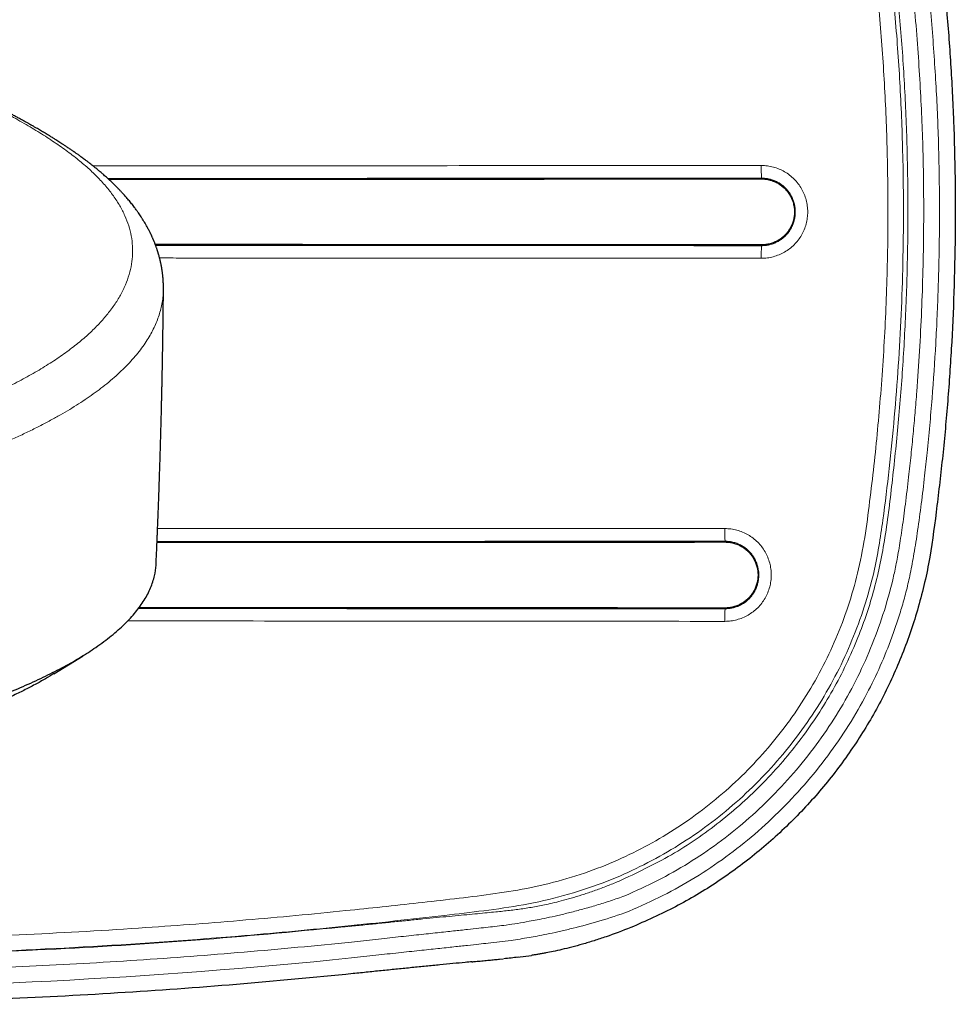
# Model space of a CAD drawing. Header units: millimetres. Extents: x 8 to 847, y 12 to 2109.
# Tile 99 of 256: x 520 to 579, y 881 to 943. Entities that reach past the tile are written whole.
import ezdxf

# ---------------------------------------------------------------- set-up
doc = ezdxf.new("R2010")
doc.units = ezdxf.units.MM

msp = doc.modelspace()

# ---------------------------------------------------------------- linework, layer by layer
at = {"color": 8, "linetype": 'Continuous', "lineweight": 0}
for p, q in [((566.596, 933.19), (566.596, 933.239)), ((566.596, 933.19), (566.596, 933.19)), ((566.596, 929.005), (566.596, 928.956)), ((566.596, 929.005), (566.596, 929.005)), ((564.286, 910.19), (564.286, 910.239)), ((564.286, 910.189), (564.286, 910.19)), ((564.286, 906.004), (564.286, 906.005)), ((564.286, 906.004), (564.286, 905.955))]:
    msp.add_line(p, q, dxfattribs=at)
at = {"color": 7, "linetype": 'Continuous', "lineweight": 30}
for p, q in [((528.694, 926.218), (528.693, 926.252)), ((521.759, 901.847), (523.604, 902.986)), ((549.991, 883.761), (550.235, 883.785)), ((551.124, 883.883), (552.019, 884.005))]:
    msp.add_line(p, q, dxfattribs=at)
at = {"color": 8, "linetype": 'Continuous', "lineweight": 0}
for centre, radius, start, end in [((579.425, 933.849), 12.844, 179.15832, 182.72486), ((580.106, 928.334), 13.525, 177.36479, 180.75108), ((577.826, 910.851), 13.555, 179.19654, 182.58999), ((579.809, 905.336), 15.535, 177.71749, 180.64585)]:
    msp.add_arc(centre, radius, start, end, dxfattribs=at)
msp.add_ellipse((517.8, 1256.888), major_axis=(-255.327, -283.868), ratio=0.959692, start_param=0.610066, end_param=0.81414, dxfattribs=at)
at = {"color": 7, "linetype": 'Continuous', "lineweight": 30}
for points, knots in [([(550.59, 978.456), (551.593, 978.297), (553.528, 977.99), (556.267, 977.22), (558.755, 976.286), (561.243, 975.097), (563.702, 973.65), (566.088, 971.923), (568.18, 970.083), (570.008, 968.159), (571.602, 966.175), (573.213, 963.829), (574.742, 961.063), (576.06, 957.831), (577.005, 954.497), (577.591, 951.065), (577.962, 947.57), (578.328, 944.034), (578.599, 940.459), (578.781, 936.855), (578.875, 933.236), (578.881, 929.616), (578.801, 926.013), (578.637, 922.441), (578.392, 918.921), (578.075, 915.471), (577.674, 912.109), (577.249, 908.829), (576.475, 905.696), (575.428, 902.723), (574.106, 899.919), (572.521, 897.281), (570.689, 894.815), (568.62, 892.538), (566.333, 890.468), (563.841, 888.631), (561.17, 887.021), (559.263, 886.183), (558.306, 885.763)], [0, 0, 0, 0, 0.026515, 0.051132, 0.074168, 0.095878, 0.123072, 0.148583, 0.172719, 0.195735, 0.217821, 0.23913, 0.27002, 0.300168, 0.330121, 0.36034, 0.390995, 0.421943, 0.453181, 0.484638, 0.516198, 0.54775, 0.579176, 0.610353, 0.641127, 0.671341, 0.700847, 0.729589, 0.757661, 0.784962, 0.811805, 0.838504, 0.865203, 0.891936, 0.918738, 0.945647, 0.972713, 1, 1, 1, 1]), ([(528.697, 926.218), (528.697, 926.251), (528.697, 926.311), (528.697, 926.396), (528.695, 926.468), (528.693, 926.528), (528.692, 926.575), (528.69, 926.61), (528.689, 926.636), (528.688, 926.66), (528.686, 926.685), (528.685, 926.718), (528.682, 926.758), (528.679, 926.806), (528.675, 926.855), (528.672, 926.902), (528.668, 926.944), (528.665, 926.981), (528.661, 927.017), (528.657, 927.061), (528.651, 927.117), (528.643, 927.184), (528.634, 927.251), (528.626, 927.315), (528.617, 927.374), (528.609, 927.429), (528.601, 927.477), (528.595, 927.519), (528.588, 927.555), (528.582, 927.59), (528.576, 927.626), (528.569, 927.666), (528.559, 927.715), (528.549, 927.768), (528.538, 927.823), (528.527, 927.874), (528.517, 927.919), (528.507, 927.961), (528.497, 928.008), (528.483, 928.066), (528.466, 928.137), (528.446, 928.213), (528.426, 928.286), (528.409, 928.347), (528.394, 928.4), (528.38, 928.448), (528.365, 928.499), (528.348, 928.554), (528.328, 928.616), (528.306, 928.684), (528.283, 928.756), (528.259, 928.825), (528.235, 928.892), (528.21, 928.961), (528.183, 929.031), (528.156, 929.103), (528.13, 929.169), (528.105, 929.229), (528.086, 929.276), (528.071, 929.312), (528.058, 929.343), (528.043, 929.377), (528.025, 929.419), (528.003, 929.468), (527.98, 929.521), (527.955, 929.575), (527.93, 929.629), (527.904, 929.683), (527.879, 929.735), (527.854, 929.787), (527.826, 929.842), (527.787, 929.919), (527.74, 930.01), (527.686, 930.111), (527.634, 930.205), (527.583, 930.294), (527.526, 930.392), (527.459, 930.505), (527.376, 930.639), (527.288, 930.776), (527.198, 930.913), (527.106, 931.047), (527.016, 931.173), (526.932, 931.288), (526.855, 931.391), (526.771, 931.5), (526.681, 931.615), (526.587, 931.731), (526.495, 931.843), (526.405, 931.949), (526.317, 932.05), (526.229, 932.15), (526.15, 932.237), (526.079, 932.314), (526.02, 932.378), (525.964, 932.437), (525.916, 932.487), (525.876, 932.529), (525.838, 932.569), (525.795, 932.613), (525.745, 932.663), (525.688, 932.72), (525.617, 932.791), (525.535, 932.871), (525.447, 932.956), (525.355, 933.043), (525.255, 933.136), (525.143, 933.239), (525.03, 933.341), (524.896, 933.459), (524.741, 933.593), (524.561, 933.745), (524.405, 933.873), (524.273, 933.979), (524.16, 934.069), (524.034, 934.168), (523.896, 934.274), (523.762, 934.376), (523.637, 934.468), (523.526, 934.55), (523.423, 934.625), (523.329, 934.693), (523.245, 934.753), (523.175, 934.802), (523.12, 934.841), (523.077, 934.871), (523.037, 934.899), (522.994, 934.929), (522.939, 934.967), (522.869, 935.015), (522.786, 935.072), (522.694, 935.134), (522.601, 935.197), (522.512, 935.256), (522.426, 935.313), (522.346, 935.366), (522.249, 935.429), (522.136, 935.502), (522.007, 935.584), (521.864, 935.675), (521.702, 935.777), (521.516, 935.892), (521.317, 936.013), (521.094, 936.147), (520.845, 936.294), (520.639, 936.414), (520.494, 936.497), (520.423, 936.538), (520.364, 936.571), (520.319, 936.597), (520.279, 936.62), (520.235, 936.644), (520.18, 936.676), (520.11, 936.715), (520.027, 936.761), (519.93, 936.816), (519.796, 936.889), (519.627, 936.982), (519.421, 937.094), (519.199, 937.213), (518.963, 937.338), (518.767, 937.441), (518.619, 937.518), (518.526, 937.566), (518.441, 937.61), (518.367, 937.648), (518.303, 937.68), (518.252, 937.706), (518.213, 937.726), (518.181, 937.742), (518.152, 937.757), (518.118, 937.774), (518.069, 937.799), (518.001, 937.834), (517.91, 937.879), (517.804, 937.932), (517.688, 937.99), (517.566, 938.05), (517.442, 938.111), (517.129, 938.265), (516.734, 938.455), (516.253, 938.682), (515.891, 938.85), (515.535, 939.014), (515.253, 939.141), (515.049, 939.233), (514.927, 939.287), (514.823, 939.333), (514.736, 939.372), (514.652, 939.409), (514.554, 939.452), (514.432, 939.506), (514.275, 939.574), (514.09, 939.654), (513.884, 939.743), (513.677, 939.831), (513.475, 939.917), (513.276, 940.001), (513.082, 940.082), (512.892, 940.161), (512.643, 940.264), (512.339, 940.389), (511.985, 940.532), (511.655, 940.664), (511.348, 940.785), (511.066, 940.896), (510.803, 940.998), (510.561, 941.091), (510.34, 941.175), (510.141, 941.251), (509.996, 941.306), (509.9, 941.342), (509.846, 941.362), (509.791, 941.383), (509.727, 941.407), (509.647, 941.437), (509.548, 941.473), (509.432, 941.516), (509.297, 941.566), (509.132, 941.627), (508.933, 941.7), (508.697, 941.785), (508.434, 941.88), (508.143, 941.984), (507.823, 942.097), (507.599, 942.175), (507.482, 942.216)], [0, 0, 0, 0, 0.004602, 0.008609, 0.01202, 0.014835, 0.017055, 0.01862, 0.019661, 0.020668, 0.021845, 0.023194, 0.02522, 0.02754, 0.029925, 0.032206, 0.034201, 0.035909, 0.037446, 0.039282, 0.042133, 0.045473, 0.048715, 0.05174, 0.054549, 0.057142, 0.059506, 0.061379, 0.063071, 0.06458, 0.066092, 0.068006, 0.070338, 0.073086, 0.075889, 0.078446, 0.080613, 0.08243, 0.084606, 0.0874, 0.090788, 0.094944, 0.098498, 0.101451, 0.103858, 0.106187, 0.108541, 0.111349, 0.114331, 0.117711, 0.121407, 0.124883, 0.128045, 0.131362, 0.135202, 0.138586, 0.142153, 0.145223, 0.147703, 0.149281, 0.150671, 0.152415, 0.154545, 0.157062, 0.15994, 0.162761, 0.165369, 0.168347, 0.17099, 0.173523, 0.176386, 0.179588, 0.18548, 0.190753, 0.195541, 0.200323, 0.205076, 0.2113, 0.218513, 0.226915, 0.233706, 0.241022, 0.249221, 0.254849, 0.260445, 0.266815, 0.273507, 0.280284, 0.286918, 0.293034, 0.298963, 0.304732, 0.310811, 0.314641, 0.318631, 0.32229, 0.325418, 0.327656, 0.329934, 0.33263, 0.335742, 0.339272, 0.343136, 0.348903, 0.354155, 0.358894, 0.365016, 0.371566, 0.378239, 0.384374, 0.39413, 0.403845, 0.413762, 0.418898, 0.424736, 0.431275, 0.438449, 0.445615, 0.451457, 0.456957, 0.461974, 0.466509, 0.470558, 0.474068, 0.476436, 0.47846, 0.480142, 0.482042, 0.484629, 0.487905, 0.491823, 0.496251, 0.500531, 0.504596, 0.508446, 0.51208, 0.515499, 0.521385, 0.527051, 0.532552, 0.540115, 0.548025, 0.556411, 0.565286, 0.575838, 0.587042, 0.590393, 0.593228, 0.595545, 0.597346, 0.59863, 0.60029, 0.602481, 0.605206, 0.608467, 0.612263, 0.616593, 0.623952, 0.631798, 0.640122, 0.648925, 0.658206, 0.661729, 0.665206, 0.668296, 0.670975, 0.673241, 0.675097, 0.676469, 0.67748, 0.678474, 0.679668, 0.681061, 0.683749, 0.686962, 0.690702, 0.694918, 0.699221, 0.70353, 0.707843, 0.731654, 0.743937, 0.755888, 0.767448, 0.778612, 0.783076, 0.78694, 0.790204, 0.792868, 0.795142, 0.798195, 0.802025, 0.806633, 0.812807, 0.819284, 0.825599, 0.831755, 0.837749, 0.843583, 0.849257, 0.85477, 0.865801, 0.876126, 0.885747, 0.894441, 0.902494, 0.909922, 0.916725, 0.922901, 0.928452, 0.933376, 0.934929, 0.936407, 0.937816, 0.939514, 0.941733, 0.944417, 0.947603, 0.951291, 0.955479, 0.96112, 0.967471, 0.974534, 0.982309, 0.990797, 1, 1, 1, 1]), ([(525.222, 933.166), (525.406, 933.166), (528.312, 933.167), (533.939, 933.17), (542.104, 933.175), (550.268, 933.18), (558.432, 933.185), (563.875, 933.188), (566.596, 933.19)], [0, 0, 0, 0, 0.013348, 0.210681, 0.408013, 0.605346, 0.80268, 1, 1, 1, 1]), ([(566.596, 933.19), (566.688, 933.186), (566.87, 933.179), (567.139, 933.122), (567.399, 933.034), (567.646, 932.913), (567.874, 932.762), (568.081, 932.582), (568.261, 932.375), (568.412, 932.147), (568.533, 931.9), (568.622, 931.641), (568.677, 931.372), (568.696, 931.099), (568.678, 930.826), (568.624, 930.558), (568.536, 930.298), (568.415, 930.052), (568.263, 929.822), (568.082, 929.614), (567.875, 929.433), (567.647, 929.281), (567.401, 929.16), (567.142, 929.072), (566.872, 929.016), (566.688, 929.009), (566.596, 929.005)], [0, 0, 0, 0, 0.0416766, 0.0833718, 0.1250862, 0.16678, 0.2084113, 0.2499732, 0.2915354, 0.3331646, 0.374846, 0.4165254, 0.4581486, 0.4997, 0.5412141, 0.5827488, 0.6243419, 0.6660072, 0.7077666, 0.7496829, 0.7915423, 0.8331661, 0.8746967, 0.9162571, 0.9579739, 1, 1, 1, 1]), ([(566.596, 929.005), (563.875, 929.007), (558.433, 929.01), (550.269, 929.015), (542.104, 929.02), (534.743, 929.024), (530.103, 929.027), (528.185, 929.027)], [0, 0, 0, 0, 0.212527, 0.42508, 0.637631, 0.850181, 1, 1, 1, 1]), ([(528.23, 908.764), (528.235, 908.887), (528.246, 909.122), (528.261, 909.457), (528.274, 909.756), (528.285, 910.018), (528.294, 910.234), (528.301, 910.408), (528.307, 910.544), (528.311, 910.648), (528.314, 910.724), (528.317, 910.781), (528.319, 910.827), (528.32, 910.868), (528.322, 910.905), (528.324, 910.951), (528.326, 911.004), (528.328, 911.065), (528.332, 911.156), (528.337, 911.286), (528.344, 911.458), (528.352, 911.662), (528.361, 911.9), (528.372, 912.172), (528.383, 912.474), (528.395, 912.793), (528.41, 913.198), (528.427, 913.671), (528.445, 914.203), (528.462, 914.707), (528.477, 915.183), (528.49, 915.607), (528.502, 915.984), (528.511, 916.317), (528.521, 916.642), (528.53, 916.97), (528.539, 917.309), (528.55, 917.7), (528.562, 918.145), (528.571, 918.54), (528.578, 918.834), (528.583, 919.013), (528.586, 919.169), (528.589, 919.304), (528.592, 919.416), (528.594, 919.505), (528.596, 919.579), (528.597, 919.653), (528.599, 919.744), (528.602, 919.858), (528.605, 919.996), (528.608, 920.158), (528.612, 920.345), (528.616, 920.558), (528.621, 920.794), (528.626, 921.04), (528.631, 921.287), (528.635, 921.526), (528.639, 921.756), (528.644, 922.052), (528.65, 922.404), (528.657, 922.803), (528.662, 923.167), (528.667, 923.513), (528.672, 923.861), (528.677, 924.258), (528.682, 924.711), (528.688, 925.224), (528.693, 925.73), (528.696, 926.066), (528.697, 926.218)], [0, 0, 0, 0, 0.021261, 0.040445, 0.057553, 0.072585, 0.085539, 0.094749, 0.102516, 0.108841, 0.112638, 0.115625, 0.118718, 0.120481, 0.122626, 0.125218, 0.128259, 0.131747, 0.135683, 0.144063, 0.153947, 0.165337, 0.179211, 0.194813, 0.212143, 0.230992, 0.249692, 0.281817, 0.312314, 0.341184, 0.368428, 0.394044, 0.414148, 0.433122, 0.451312, 0.470055, 0.489486, 0.509605, 0.537216, 0.566025, 0.577464, 0.587752, 0.596718, 0.604361, 0.610891, 0.615999, 0.619688, 0.623523, 0.628774, 0.635307, 0.643206, 0.65247, 0.663098, 0.675351, 0.689024, 0.703596, 0.717751, 0.731426, 0.744619, 0.757332, 0.782274, 0.805129, 0.825898, 0.844831, 0.864531, 0.885688, 0.913, 0.942411, 0.973815, 1, 1, 1, 1]), ([(528.291, 910.172), (529.917, 910.173), (534.137, 910.174), (540.949, 910.177), (548.728, 910.181), (556.507, 910.185), (561.693, 910.188), (564.286, 910.189)], [0, 0, 0, 0, 0.135509, 0.35164, 0.567762, 0.783887, 1, 1, 1, 1]), ([(564.286, 910.189), (564.377, 910.186), (564.56, 910.178), (564.829, 910.122), (565.089, 910.033), (565.335, 909.912), (565.564, 909.761), (565.77, 909.581), (565.95, 909.375), (566.102, 909.146), (566.223, 908.9), (566.312, 908.64), (566.366, 908.372), (566.385, 908.099), (566.367, 907.825), (566.313, 907.557), (566.225, 907.298), (566.105, 907.051), (565.953, 906.822), (565.772, 906.614), (565.564, 906.432), (565.336, 906.28), (565.09, 906.159), (564.831, 906.071), (564.561, 906.015), (564.378, 906.008), (564.286, 906.005)], [0, 0, 0, 0, 0.041676, 0.083371, 0.125085, 0.166779, 0.208411, 0.249973, 0.291537, 0.333167, 0.37485, 0.416531, 0.458155, 0.499708, 0.541223, 0.582758, 0.624352, 0.666017, 0.707776, 0.749691, 0.791549, 0.833172, 0.874701, 0.91626, 0.957976, 1, 1, 1, 1]), ([(468.71, 893.537), (469.568, 893.54), (471.283, 893.545), (473.852, 893.59), (476.41, 893.662), (478.954, 893.763), (481.479, 893.892), (483.98, 894.048), (486.59, 894.243), (489.298, 894.481), (492.089, 894.768), (494.82, 895.091), (497.484, 895.45), (500.075, 895.843), (502.467, 896.248), (504.668, 896.661), (506.685, 897.074), (508.632, 897.51), (510.505, 897.967), (512.298, 898.444), (514.009, 898.942), (515.636, 899.458), (517.175, 899.992), (518.624, 900.542), (519.98, 901.108), (521.242, 901.689), (522.405, 902.283), (523.467, 902.89), (524.48, 903.542), (525.419, 904.242), (526.261, 904.988), (526.958, 905.744), (527.507, 906.508), (527.911, 907.278), (528.138, 908.015), (528.234, 908.511), (528.226, 908.749), (528.226, 908.764)], [0, 0, 0, 0, 0.027728, 0.055454, 0.083178, 0.110902, 0.138625, 0.166349, 0.194072, 0.226416, 0.258764, 0.29111, 0.323455, 0.3558, 0.388145, 0.415869, 0.443594, 0.471319, 0.499045, 0.526771, 0.554496, 0.58222, 0.609945, 0.637669, 0.665393, 0.693118, 0.720842, 0.748568, 0.776295, 0.80864, 0.840985, 0.87333, 0.905675, 0.938019, 0.970363, 0.998087, 1, 1, 1, 1]), ([(564.286, 905.955), (563.753, 905.955), (562.697, 905.956), (561.127, 905.957), (559.587, 905.957), (558.075, 905.958), (556.592, 905.959), (555.055, 905.96), (553.466, 905.96), (551.829, 905.961), (550.233, 905.962), (548.677, 905.962), (547.161, 905.963), (545.685, 905.964), (544.249, 905.964), (543.204, 905.964), (542.539, 905.965), (542.239, 905.965), (541.941, 905.965), (541.645, 905.965), (541.351, 905.965), (541.04, 905.965), (540.698, 905.965), (539.657, 905.966), (537.921, 905.966), (535.515, 905.967), (533.123, 905.968), (530.769, 905.968), (528.764, 905.969), (527.544, 905.969), (527.095, 905.969)], [0, 0, 0, 0, 0.042978, 0.085179, 0.126603, 0.167252, 0.207123, 0.246218, 0.291297, 0.335298, 0.37822, 0.420064, 0.460829, 0.500515, 0.539122, 0.576651, 0.584763, 0.592823, 0.60083, 0.608785, 0.616688, 0.624538, 0.633921, 0.644243, 0.708549, 0.773941, 0.838277, 0.901556, 0.963779, 1, 1, 1, 1]), ([(564.286, 906.005), (561.693, 906.006), (556.507, 906.008), (548.728, 906.012), (540.949, 906.016), (533.75, 906.018), (529.143, 906.019), (527.13, 906.019)], [0, 0, 0, 0, 0.209356, 0.418731, 0.6281, 0.837472, 1, 1, 1, 1]), ([(521.759, 901.849), (521.582, 901.741), (521.2, 901.508), (520.564, 901.156), (519.861, 900.789), (519.116, 900.428), (518.332, 900.071), (517.508, 899.719), (516.647, 899.373), (515.737, 899.028), (514.781, 898.687), (513.774, 898.349), (512.732, 898.018), (511.653, 897.696), (510.538, 897.381), (509.405, 897.079), (508.257, 896.79), (507.096, 896.514), (505.904, 896.245), (504.682, 895.984), (503.428, 895.732), (502.144, 895.487), (500.834, 895.252), (499.484, 895.024), (498.094, 894.803), (496.663, 894.59), (495.209, 894.388), (493.734, 894.197), (492.237, 894.017), (490.744, 893.85), (489.256, 893.697), (487.777, 893.556), (486.282, 893.426), (484.77, 893.307), (483.242, 893.198), (481.698, 893.099), (480.142, 893.012), (478.556, 892.934), (476.941, 892.868), (475.3, 892.813), (473.656, 892.77), (472.01, 892.739), (470.361, 892.72), (469.26, 892.718), (468.71, 892.717)], [0, 0, 0, 0, 0.020062, 0.043421, 0.066798, 0.090212, 0.113681, 0.137224, 0.160859, 0.184334, 0.208828, 0.233275, 0.257694, 0.282105, 0.306529, 0.330985, 0.354323, 0.377678, 0.401068, 0.424509, 0.448019, 0.471613, 0.49531, 0.518795, 0.543297, 0.567757, 0.592195, 0.616629, 0.641078, 0.665562, 0.688876, 0.712202, 0.735556, 0.758955, 0.782416, 0.805955, 0.829589, 0.853133, 0.877701, 0.902207, 0.926671, 0.951112, 0.975549, 1, 1, 1, 1]), ([(558.306, 885.763), (557.782, 885.561), (556.998, 885.258), (555.98, 884.927), (555.249, 884.708), (554.565, 884.523), (553.942, 884.371), (553.384, 884.247), (553.086, 884.189), (552.937, 884.16)], [0, 0, 0, 0, 0.252394, 0.378274, 0.503401, 0.628082, 0.752542, 0.876557, 1, 1, 1, 1]), ([(551.166, 883.889), (551.018, 883.871), (550.719, 883.835), (550.421, 883.805), (550.271, 883.79)], [0, 0, 0, 0, 0.494504, 1, 1, 1, 1]), ([(552.937, 884.16), (552.857, 884.145), (552.699, 884.116), (552.465, 884.076), (552.239, 884.039), (552.09, 884.016), (552.017, 884.005)], [0, 0, 0, 0, 0.2614949, 0.5153307, 0.7615012, 1, 1, 1, 1]), ([(548.264, 883.599), (548.115, 883.585), (547.731, 883.549), (547.043, 883.482), (546.216, 883.401), (545.348, 883.316), (544.456, 883.227), (543.545, 883.135), (542.617, 883.041), (541.67, 882.945), (541.033, 882.879), (540.712, 882.846)], [0, 0, 0, 0, 0.072973, 0.189028, 0.307524, 0.425685, 0.541573, 0.65605, 0.770011, 0.884363, 1, 1, 1, 1]), ([(548.247, 883.596), (548.323, 883.603), (548.54, 883.624), (548.875, 883.655), (549.253, 883.691), (549.604, 883.724), (549.85, 883.748), (549.971, 883.759), (549.991, 883.761)], [0, 0, 0, 0, 0.114454, 0.325353, 0.536328, 0.747318, 0.958277, 1, 1, 1, 1]), ([(540.712, 882.846), (538.254, 882.609), (533.293, 882.13), (525.778, 881.595), (518.149, 881.199), (510.438, 880.961), (502.676, 880.878), (494.895, 880.956), (487.135, 881.196), (479.453, 881.596), (471.914, 882.128), (466.953, 882.61), (464.507, 882.847)], [0, 0, 0, 0, 0.097033, 0.19587, 0.29607, 0.397245, 0.499039, 0.6011, 0.703039, 0.804123, 0.903421, 1, 1, 1, 1])]:
    msp.add_open_spline(points, degree=3, knots=knots, dxfattribs=at)
at = {"color": 8, "linetype": 'Continuous', "lineweight": 0}
for points, knots in [([(557.931, 886.69), (558.656, 887.002), (560.1, 887.624), (562.159, 888.761), (564.116, 890.041), (565.966, 891.477), (567.709, 893.066), (569.33, 894.791), (570.814, 896.627), (572.139, 898.555), (573.24, 900.464), (574.145, 902.336), (574.698, 903.706), (575.034, 904.646), (575.2, 905.137), (575.359, 905.632), (575.509, 906.131), (575.651, 906.634), (575.834, 907.317), (576.045, 908.252), (576.277, 909.512), (576.508, 910.985), (576.731, 912.634), (576.926, 914.275), (577.167, 916.503), (577.419, 919.292), (577.614, 922.188), (577.731, 924.519), (577.799, 926.28), (577.845, 928.04), (577.872, 929.799), (577.877, 931.557), (577.862, 933.315), (577.827, 935.094), (577.766, 936.914), (577.675, 938.795), (577.556, 940.734), (577.409, 942.731), (577.233, 944.787), (577.027, 946.902), (576.829, 948.776), (576.638, 950.366), (576.456, 951.627), (576.258, 952.813), (576.04, 953.923), (575.806, 954.959), (575.429, 956.379), (574.837, 958.179), (573.936, 960.34), (572.86, 962.424), (571.627, 964.421), (570.25, 966.316), (568.743, 968.082), (567.105, 969.719), (565.336, 971.226), (563.445, 972.599), (561.454, 973.829), (559.383, 974.899), (557.247, 975.802), (555.045, 976.533), (552.78, 977.107), (551.235, 977.345), (550.458, 977.465)], [0, 0, 0, 0, 0.021116, 0.041995, 0.062768, 0.083566, 0.104519, 0.125756, 0.146773, 0.167557, 0.188234, 0.205615, 0.223088, 0.227689, 0.232303, 0.236932, 0.241576, 0.246236, 0.250915, 0.260455, 0.27186, 0.285142, 0.300311, 0.316324, 0.329329, 0.360202, 0.391177, 0.406891, 0.42259, 0.438276, 0.45395, 0.469616, 0.485276, 0.500931, 0.517174, 0.533949, 0.551257, 0.569101, 0.587485, 0.60641, 0.62588, 0.63787, 0.649216, 0.659923, 0.67, 0.679453, 0.688293, 0.70927, 0.730058, 0.750789, 0.771906, 0.792715, 0.81334, 0.833908, 0.854547, 0.875385, 0.896328, 0.917037, 0.937635, 0.958246, 0.978994, 1, 1, 1, 1]), ([(550.332, 976.473), (551.091, 976.356), (552.599, 976.123), (554.81, 975.559), (556.958, 974.842), (559.041, 973.954), (561.06, 972.902), (562.999, 971.693), (564.839, 970.344), (566.556, 968.864), (568.143, 967.257), (569.602, 965.524), (570.93, 963.664), (571.987, 961.918), (572.812, 960.334), (573.441, 958.943), (573.998, 957.514), (574.463, 956.1), (574.815, 954.819), (575.076, 953.653), (575.292, 952.531), (575.491, 951.315), (575.675, 950.003), (575.878, 948.273), (576.095, 946.182), (576.317, 943.79), (576.502, 941.478), (576.649, 939.246), (576.758, 937.096), (576.864, 933.997), (576.898, 929.917), (576.769, 924.824), (576.54, 920.978), (576.33, 918.382), (576.209, 917.041), (576.073, 915.682), (575.911, 914.198), (575.756, 912.903), (575.616, 911.835), (575.516, 911.115), (575.416, 910.444), (575.317, 909.821), (575.218, 909.246), (575.119, 908.721), (575.021, 908.244), (574.78, 907.195), (574.323, 905.587), (573.541, 903.448), (572.599, 901.394), (571.499, 899.425), (570.241, 897.539), (568.83, 895.744), (567.286, 894.057), (565.624, 892.5), (563.857, 891.09), (561.985, 889.828), (560.013, 888.703), (558.627, 888.083), (557.931, 887.772)], [0, 0, 0, 0, 0.021082, 0.041902, 0.062583, 0.083254, 0.10404, 0.125067, 0.145961, 0.166653, 0.187274, 0.207954, 0.228823, 0.250008, 0.263935, 0.27789, 0.291913, 0.306046, 0.318763, 0.3284, 0.338858, 0.350146, 0.36227, 0.375237, 0.398009, 0.420011, 0.441247, 0.461722, 0.481438, 0.500401, 0.546902, 0.5935, 0.640339, 0.652717, 0.665046, 0.677329, 0.69024, 0.706064, 0.713164, 0.719821, 0.726038, 0.731813, 0.737149, 0.742045, 0.746504, 0.750527, 0.771601, 0.79239, 0.813018, 0.833613, 0.854305, 0.87522, 0.896289, 0.917078, 0.937715, 0.958327, 0.979047, 1, 1, 1, 1]), ([(557.542, 888.693), (558.675, 889.223), (560.93, 890.278), (563.996, 892.409), (566.759, 894.877), (569.164, 897.682), (571.187, 900.772), (572.716, 903.971), (573.81, 907.226), (574.486, 910.595), (574.908, 914.196), (575.31, 917.994), (575.601, 921.898), (575.797, 925.872), (575.887, 929.89), (575.867, 933.923), (575.734, 937.95), (575.493, 941.957), (575.126, 945.927), (574.73, 949.786), (574.17, 953.479), (573.24, 956.811), (571.989, 959.85), (570.42, 962.662), (568.461, 965.394), (566.346, 967.705), (564.169, 969.611), (562.017, 971.164), (559.797, 972.462), (557.558, 973.532), (555.321, 974.371), (552.854, 975.062), (551.109, 975.338), (550.201, 975.482)], [0, 0, 0, 0, 0.035148, 0.069989, 0.104645, 0.1392, 0.173697, 0.208324, 0.238744, 0.270114, 0.304856, 0.340811, 0.37762, 0.415037, 0.452824, 0.490733, 0.528573, 0.566247, 0.603712, 0.640786, 0.675476, 0.708734, 0.737892, 0.767797, 0.799173, 0.832349, 0.855733, 0.880513, 0.906959, 0.928018, 0.950292, 0.974143, 1, 1, 1, 1]), ([(453.442, 887.261), (454.827, 887.051), (457.572, 886.635), (461.705, 886.209), (465.811, 885.758), (469.923, 885.374), (474.036, 885.033), (478.151, 884.74), (483.41, 884.424), (489.818, 884.139), (497.376, 883.955), (505.629, 883.924), (514.579, 884.095), (524.219, 884.529), (532.757, 885.137), (540.187, 885.833), (545.236, 886.383), (549.014, 886.826), (551.544, 887.179), (554.078, 887.754), (556.461, 888.527), (558.653, 889.471), (560.65, 890.531), (562.553, 891.751), (564.355, 893.123), (566.041, 894.637), (567.599, 896.28), (569.018, 898.045), (570.291, 899.921), (571.409, 901.894), (572.356, 903.948), (573.132, 906.069), (573.84, 908.605), (574.307, 911.547), (574.697, 914.833), (575.023, 918.091), (575.275, 921.349), (575.457, 924.607), (575.566, 927.867), (575.603, 931.128), (575.563, 934.753), (575.416, 938.744), (575.12, 943.095), (574.736, 946.863), (574.386, 950.066), (573.991, 952.699), (573.389, 955.318), (572.518, 957.876), (571.467, 960.207), (570.278, 962.292), (569.017, 964.148), (567.608, 965.902), (566.065, 967.544), (564.392, 969.049), (562.606, 970.407), (560.715, 971.616), (558.733, 972.678), (556.673, 973.58), (554.549, 974.302), (552.377, 974.857), (550.902, 975.083), (550.163, 975.196)], [0, 0, 0, 0, 0.019959, 0.039593, 0.05923, 0.078861, 0.098478, 0.118084, 0.137685, 0.17361, 0.209537, 0.245481, 0.291291, 0.337166, 0.383061, 0.413336, 0.44357, 0.455479, 0.46759, 0.47997, 0.492487, 0.503254, 0.513963, 0.524682, 0.535453, 0.546224, 0.556968, 0.567697, 0.578486, 0.58927, 0.599992, 0.610693, 0.621454, 0.637486, 0.653093, 0.668646, 0.684172, 0.699681, 0.71518, 0.730677, 0.74618, 0.766872, 0.78761, 0.808361, 0.820875, 0.833557, 0.846302, 0.859143, 0.872026, 0.882701, 0.893328, 0.903991, 0.914742, 0.925422, 0.936052, 0.946696, 0.957393, 0.968088, 0.978724, 0.989349, 1, 1, 1, 1]), ([(550.035, 974.228), (550.75, 974.119), (552.176, 973.901), (554.273, 973.363), (556.32, 972.666), (558.307, 971.795), (560.221, 970.769), (562.044, 969.6), (563.766, 968.291), (565.379, 966.84), (566.867, 965.256), (568.226, 963.562), (569.443, 961.77), (570.517, 959.886), (571.429, 957.912), (572.177, 955.871), (572.754, 953.778), (573.163, 951.647), (573.46, 949.495), (573.773, 946.614), (574.141, 943.015), (574.435, 938.69), (574.602, 934.195), (574.627, 929.528), (574.492, 924.691), (574.25, 920.71), (573.984, 917.582), (573.757, 915.305), (573.489, 913.029), (573.2, 910.746), (572.792, 908.517), (572.196, 906.372), (571.447, 904.325), (570.532, 902.343), (569.455, 900.44), (568.227, 898.629), (566.858, 896.926), (565.355, 895.342), (563.728, 893.88), (561.99, 892.556), (560.154, 891.378), (558.229, 890.356), (556.175, 889.469), (553.999, 888.754), (551.728, 888.213), (549.434, 887.867), (547.141, 887.583), (544.845, 887.332), (542.549, 887.075), (538.911, 886.694), (533.928, 886.226), (527.189, 885.712), (520.039, 885.303), (512.483, 885.025), (504.248, 884.889), (495.332, 884.948), (485.74, 885.261), (478.278, 885.696), (472.94, 886.1), (469.716, 886.374), (466.494, 886.676), (463.274, 887.007), (460.056, 887.381), (456.827, 887.714), (454.688, 888.053), (453.617, 888.224)], [0, 0, 0, 0, 0.010475, 0.02087, 0.031275, 0.041753, 0.052239, 0.062666, 0.07307, 0.083516, 0.094039, 0.104494, 0.114914, 0.125361, 0.135855, 0.146348, 0.156791, 0.167243, 0.177729, 0.188228, 0.20919, 0.230094, 0.250956, 0.274293, 0.297627, 0.320989, 0.332015, 0.343059, 0.354113, 0.365192, 0.376353, 0.386887, 0.397377, 0.407875, 0.418434, 0.429, 0.439507, 0.450028, 0.460577, 0.471126, 0.481624, 0.492111, 0.502646, 0.513968, 0.525227, 0.53639, 0.547526, 0.558668, 0.56982, 0.580969, 0.611615, 0.64227, 0.678784, 0.715276, 0.751697, 0.798003, 0.844309, 0.890592, 0.906188, 0.921796, 0.937418, 0.953034, 0.968654, 0.984309, 1, 1, 1, 1]), ([(430.229, 942.267), (429.686, 942.076), (428.602, 941.695), (427.047, 941.109), (425.549, 940.518), (424.115, 939.922), (422.745, 939.324), (421.44, 938.724), (420.203, 938.123), (419.035, 937.525), (417.938, 936.928), (416.914, 936.332), (415.963, 935.736), (415.089, 935.141), (414.291, 934.545), (413.571, 933.945), (412.929, 933.34), (412.366, 932.729), (411.882, 932.112), (411.477, 931.487), (411.153, 930.856), (410.91, 930.218), (410.749, 929.574), (410.67, 928.925), (410.674, 928.271), (410.762, 927.618), (410.934, 926.966), (411.188, 926.317), (411.524, 925.671), (411.942, 925.032), (412.44, 924.398), (413.019, 923.772), (413.677, 923.155), (414.413, 922.548), (415.228, 921.952), (416.121, 921.368), (417.089, 920.794), (418.13, 920.232), (419.244, 919.681), (420.427, 919.142), (421.678, 918.615), (422.996, 918.101), (424.379, 917.601), (425.824, 917.114), (427.331, 916.642), (428.898, 916.186), (430.521, 915.745), (432.2, 915.32), (433.93, 914.914), (435.71, 914.525), (437.536, 914.155), (439.407, 913.805), (441.32, 913.476), (443.272, 913.167), (445.261, 912.88), (447.284, 912.616), (449.338, 912.376), (451.419, 912.16), (453.526, 911.968), (455.654, 911.8), (457.801, 911.658), (459.964, 911.541), (462.139, 911.449), (464.324, 911.384), (466.515, 911.344), (468.71, 911.331), (470.904, 911.344), (473.096, 911.384), (475.281, 911.45), (477.456, 911.542), (479.619, 911.659), (481.766, 911.801), (483.894, 911.969), (486.001, 912.16), (488.083, 912.377), (490.136, 912.617), (492.159, 912.881), (494.148, 913.167), (496.1, 913.476), (498.013, 913.806), (499.884, 914.156), (501.71, 914.525), (503.49, 914.914), (505.22, 915.321), (506.899, 915.745), (508.522, 916.186), (510.089, 916.643), (511.596, 917.115), (513.041, 917.601), (514.424, 918.102), (515.742, 918.616), (516.993, 919.143), (518.176, 919.682), (519.29, 920.233), (520.331, 920.795), (521.299, 921.369), (522.191, 921.955), (523.006, 922.551), (523.743, 923.158), (524.401, 923.774), (524.98, 924.399), (525.479, 925.032), (525.896, 925.672), (526.232, 926.318), (526.486, 926.967), (526.658, 927.62), (526.746, 928.273), (526.751, 928.926), (526.672, 929.575), (526.51, 930.219), (526.267, 930.857), (525.943, 931.488), (525.539, 932.113), (525.054, 932.73), (524.491, 933.34), (523.849, 933.946), (523.129, 934.546), (522.332, 935.142), (521.457, 935.737), (520.506, 936.333), (519.482, 936.929), (518.385, 937.526), (517.217, 938.124), (515.98, 938.725), (514.675, 939.325), (513.305, 939.923), (511.871, 940.519), (510.373, 941.11), (508.818, 941.696), (507.734, 942.077), (507.191, 942.268)], [0, 0, 0, 0, 0.007801, 0.015596, 0.023386, 0.031171, 0.038953, 0.046732, 0.05451, 0.062288, 0.070068, 0.077851, 0.085639, 0.093433, 0.101237, 0.109051, 0.116871, 0.124696, 0.132525, 0.140359, 0.148195, 0.156032, 0.163869, 0.171705, 0.179538, 0.187365, 0.195188, 0.203007, 0.210823, 0.218636, 0.226448, 0.234258, 0.242068, 0.249878, 0.257689, 0.2655, 0.273313, 0.281126, 0.28894, 0.296756, 0.304573, 0.312391, 0.32021, 0.328029, 0.335849, 0.343669, 0.351489, 0.359308, 0.367128, 0.374947, 0.382766, 0.390584, 0.398402, 0.406219, 0.414036, 0.421852, 0.429668, 0.437484, 0.445299, 0.453114, 0.460928, 0.468742, 0.476556, 0.484371, 0.492185, 0.5, 0.507814, 0.515629, 0.523443, 0.531257, 0.539072, 0.546886, 0.554701, 0.562516, 0.570332, 0.578148, 0.585965, 0.593782, 0.601599, 0.609416, 0.617234, 0.625053, 0.632872, 0.640692, 0.648511, 0.656331, 0.664151, 0.671971, 0.67979, 0.687609, 0.695427, 0.703244, 0.71106, 0.718874, 0.726687, 0.734499, 0.742311, 0.750122, 0.757932, 0.765742, 0.773552, 0.781363, 0.789177, 0.796993, 0.804811, 0.812634, 0.820461, 0.828293, 0.83613, 0.843969, 0.851806, 0.859641, 0.867474, 0.875304, 0.88313, 0.890949, 0.898762, 0.906565, 0.914361, 0.922149, 0.929932, 0.937712, 0.94549, 0.953268, 0.961047, 0.968829, 0.976614, 0.984404, 0.992199, 1, 1, 1, 1]), ([(566.583, 934.038), (562.501, 934.036), (554.336, 934.031), (542.091, 934.023), (532.055, 934.018), (526.101, 934.015), (524.229, 934.014)], [0, 0, 0, 0, 0.289161, 0.57829, 0.867378, 1, 1, 1, 1]), ([(566.583, 928.157), (566.711, 928.162), (566.968, 928.172), (567.346, 928.252), (567.712, 928.376), (568.058, 928.546), (568.38, 928.758), (568.67, 929.011), (568.923, 929.302), (569.136, 929.623), (569.306, 929.969), (569.431, 930.334), (569.508, 930.711), (569.535, 931.095), (569.509, 931.479), (569.433, 931.856), (569.309, 932.221), (569.14, 932.567), (568.926, 932.89), (568.672, 933.182), (568.38, 933.437), (568.059, 933.651), (567.714, 933.821), (567.349, 933.945), (566.97, 934.023), (566.712, 934.033), (566.583, 934.038)], [0, 0, 0, 0, 0.041677, 0.083374, 0.125091, 0.166789, 0.208424, 0.24999, 0.291553, 0.33318, 0.374855, 0.416525, 0.458139, 0.499681, 0.541189, 0.582721, 0.624315, 0.665984, 0.707749, 0.749671, 0.791535, 0.833162, 0.874695, 0.916257, 0.957974, 1, 1, 1, 1]), ([(525.168, 933.215), (527.221, 933.216), (531.56, 933.218), (538.185, 933.222), (546.349, 933.227), (555.819, 933.233), (563.004, 933.237), (566.596, 933.239)], [0, 0, 0, 0, 0.148649, 0.314189, 0.479729, 0.739865, 1, 1, 1, 1]), ([(566.596, 933.19), (562.024, 933.187), (552.88, 933.182), (541.342, 933.175), (532.122, 933.17), (527.475, 933.168), (525.222, 933.167)], [0, 0, 0, 0, 0.331508, 0.663016, 0.836663, 1, 1, 1, 1]), ([(566.596, 933.239), (566.682, 933.236), (566.852, 933.23), (567.1, 933.184), (567.335, 933.113), (567.555, 933.018), (567.757, 932.903), (567.941, 932.77), (568.105, 932.623), (568.265, 932.449), (568.412, 932.245), (568.539, 932.014), (568.633, 931.779), (568.696, 931.546), (568.732, 931.319), (568.743, 931.095), (568.731, 930.87), (568.694, 930.638), (568.628, 930.402), (568.532, 930.166), (568.402, 929.934), (568.253, 929.732), (568.092, 929.559), (567.928, 929.414), (567.744, 929.284), (567.543, 929.171), (567.325, 929.078), (567.092, 929.009), (566.848, 928.964), (566.681, 928.959), (566.596, 928.956)], [0, 0, 0, 0, 0.038337, 0.075732, 0.112185, 0.147695, 0.182262, 0.215885, 0.248565, 0.2803, 0.321133, 0.360287, 0.397762, 0.433558, 0.467673, 0.500108, 0.533348, 0.568119, 0.604419, 0.64225, 0.68161, 0.722499, 0.754179, 0.786719, 0.820118, 0.854377, 0.889495, 0.925472, 0.962307, 1, 1, 1, 1]), ([(566.596, 929.005), (566.679, 929.008), (566.843, 929.013), (567.083, 929.057), (567.31, 929.125), (567.524, 929.216), (567.721, 929.327), (567.9, 929.455), (568.061, 929.597), (568.218, 929.766), (568.364, 929.964), (568.489, 930.191), (568.583, 930.422), (568.647, 930.652), (568.683, 930.877), (568.694, 931.097), (568.683, 931.315), (568.648, 931.538), (568.586, 931.765), (568.494, 931.995), (568.37, 932.221), (568.225, 932.42), (568.069, 932.59), (567.909, 932.733), (567.729, 932.862), (567.532, 932.975), (567.317, 933.067), (567.088, 933.136), (566.846, 933.182), (566.68, 933.187), (566.596, 933.19)], [0, 0, 0, 0, 0.0378369, 0.0747986, 0.1108845, 0.1460943, 0.1804277, 0.2138843, 0.2464638, 0.2781658, 0.3190575, 0.3583895, 0.3961612, 0.4323721, 0.4670216, 0.5001094, 0.5325955, 0.5667494, 0.6025709, 0.6400593, 0.6792141, 0.7200347, 0.751753, 0.7844084, 0.8180005, 0.8525291, 0.8879938, 0.9243941, 0.9617296, 1, 1, 1, 1]), ([(528.185, 929.027), (529.232, 929.027), (532.566, 929.025), (538.185, 929.022), (546.349, 929.017), (555.819, 929.011), (563.004, 929.007), (566.596, 929.005)], [0, 0, 0, 0, 0.081795, 0.260335, 0.438875, 0.719437, 1, 1, 1, 1]), ([(566.596, 928.956), (562.024, 928.959), (552.88, 928.964), (541.342, 928.971), (533.116, 928.976), (529.462, 928.978), (528.203, 928.978)], [0, 0, 0, 0, 0.35725, 0.7145, 0.901631, 1, 1, 1, 1]), ([(528.455, 928.178), (528.918, 928.178), (533.464, 928.176), (542.091, 928.171), (554.336, 928.164), (562.501, 928.159), (566.583, 928.157)], [0, 0, 0, 0, 0.03649, 0.357617, 0.678792, 1, 1, 1, 1]), ([(408.727, 926.216), (408.727, 926.154), (408.726, 925.96), (408.757, 925.635), (408.819, 925.229), (408.918, 924.811), (409.054, 924.382), (409.226, 923.954), (409.432, 923.528), (409.672, 923.104), (409.947, 922.681), (410.248, 922.273), (410.57, 921.879), (410.912, 921.5), (411.282, 921.123), (411.681, 920.749), (412.107, 920.379), (412.576, 920.001), (413.089, 919.617), (413.65, 919.226), (414.243, 918.84), (414.868, 918.459), (415.525, 918.083), (416.213, 917.711), (416.912, 917.355), (417.618, 917.013), (418.328, 916.686), (419.063, 916.363), (419.823, 916.045), (420.606, 915.731), (421.437, 915.412), (422.319, 915.09), (423.253, 914.764), (424.214, 914.445), (425.201, 914.132), (426.214, 913.825), (427.253, 913.525), (428.286, 913.239), (429.311, 912.968), (430.325, 912.712), (431.358, 912.461), (432.409, 912.217), (433.479, 911.979), (434.598, 911.741), (435.768, 911.503), (436.992, 911.266), (438.234, 911.038), (439.494, 910.819), (440.771, 910.608), (442.064, 910.407), (443.337, 910.219), (444.587, 910.046), (445.813, 909.886), (447.05, 909.733), (448.298, 909.59), (449.556, 909.455), (450.861, 909.324), (452.215, 909.199), (453.617, 909.081), (455.027, 908.973), (456.445, 908.876), (457.871, 908.789), (459.303, 908.713), (460.7, 908.65), (462.062, 908.598), (463.388, 908.556), (464.716, 908.524), (466.046, 908.5), (467.377, 908.487), (468.75, 908.482), (470.164, 908.487), (471.616, 908.504), (473.067, 908.532), (474.515, 908.57), (475.959, 908.62), (477.399, 908.68), (478.794, 908.749), (480.144, 908.825), (481.448, 908.909), (482.746, 909.001), (484.037, 909.101), (485.321, 909.211), (486.636, 909.332), (487.979, 909.467), (489.35, 909.616), (490.709, 909.775), (492.054, 909.943), (493.386, 910.122), (494.703, 910.31), (495.969, 910.501), (497.183, 910.696), (498.348, 910.892), (499.498, 911.095), (500.633, 911.306), (501.752, 911.523), (502.889, 911.755), (504.04, 912), (505.204, 912.261), (506.346, 912.529), (507.467, 912.804), (508.564, 913.087), (509.639, 913.377), (510.661, 913.666), (511.631, 913.952), (512.55, 914.236), (513.448, 914.525), (514.324, 914.819), (515.177, 915.118), (516.032, 915.432), (516.887, 915.76), (517.738, 916.103), (518.56, 916.451), (519.354, 916.805), (520.117, 917.164), (520.851, 917.528), (521.535, 917.887), (522.172, 918.24), (522.763, 918.587), (523.328, 918.938), (523.866, 919.294), (524.376, 919.653), (524.873, 920.026), (525.354, 920.415), (525.815, 920.819), (526.243, 921.227), (526.637, 921.639), (526.997, 922.054), (527.323, 922.472), (527.607, 922.881), (527.851, 923.281), (528.06, 923.671), (528.24, 924.062), (528.39, 924.455), (528.511, 924.849), (528.606, 925.255), (528.668, 925.673), (528.698, 925.998), (528.694, 926.18), (528.694, 926.218)], [0, 0, 0, 0, 0.003354, 0.010433, 0.017511, 0.025231, 0.03295, 0.040668, 0.048386, 0.056104, 0.063822, 0.071539, 0.078614, 0.085689, 0.092765, 0.099841, 0.106918, 0.113996, 0.121718, 0.129442, 0.137165, 0.144886, 0.152606, 0.160325, 0.168043, 0.175118, 0.182193, 0.189268, 0.196342, 0.203417, 0.210493, 0.218211, 0.225931, 0.233652, 0.241373, 0.249097, 0.256821, 0.264543, 0.27162, 0.278697, 0.285773, 0.292848, 0.299923, 0.306998, 0.314716, 0.322434, 0.330152, 0.337871, 0.34559, 0.35331, 0.361031, 0.368109, 0.37519, 0.38227, 0.389348, 0.396426, 0.403503, 0.411222, 0.418941, 0.426659, 0.434378, 0.442096, 0.449814, 0.457532, 0.464608, 0.471684, 0.478761, 0.485839, 0.492918, 0.499998, 0.507722, 0.515444, 0.523165, 0.530885, 0.538604, 0.546323, 0.554041, 0.561116, 0.568191, 0.575266, 0.582342, 0.589417, 0.596493, 0.604214, 0.611935, 0.619657, 0.627381, 0.635105, 0.642826, 0.650547, 0.657623, 0.664699, 0.671774, 0.678849, 0.685924, 0.692998, 0.700716, 0.708435, 0.716153, 0.723873, 0.731593, 0.739314, 0.747037, 0.754118, 0.761197, 0.768275, 0.775352, 0.782428, 0.789504, 0.797222, 0.80494, 0.812658, 0.820376, 0.828094, 0.835812, 0.843531, 0.850607, 0.857684, 0.864762, 0.871841, 0.878922, 0.886001, 0.893722, 0.901442, 0.909162, 0.91688, 0.924598, 0.932316, 0.940034, 0.947108, 0.954183, 0.961258, 0.968333, 0.975409, 0.982486, 0.990207, 0.997929, 1, 1, 1, 1]), ([(564.273, 911.041), (561.161, 911.04), (554.939, 911.038), (545.605, 911.035), (536.735, 911.033), (530.975, 911.034), (528.327, 911.035)], [0, 0, 0, 0, 0.259698, 0.519364, 0.779, 1, 1, 1, 1]), ([(564.274, 905.161), (564.403, 905.166), (564.659, 905.176), (565.038, 905.256), (565.403, 905.38), (565.749, 905.55), (566.071, 905.763), (566.361, 906.015), (566.614, 906.306), (566.827, 906.627), (566.997, 906.973), (567.122, 907.338), (567.199, 907.715), (567.225, 908.099), (567.199, 908.482), (567.124, 908.859), (567, 909.224), (566.83, 909.57), (566.617, 909.893), (566.362, 910.185), (566.07, 910.44), (565.749, 910.654), (565.404, 910.824), (565.04, 910.947), (564.66, 911.026), (564.402, 911.036), (564.273, 911.041)], [0, 0, 0, 0, 0.041686, 0.083388, 0.125106, 0.166801, 0.208429, 0.249986, 0.29154, 0.333159, 0.374828, 0.416493, 0.458102, 0.49964, 0.541142, 0.582668, 0.624257, 0.665923, 0.707688, 0.749613, 0.791484, 0.83312, 0.874664, 0.916236, 0.957964, 1, 1, 1, 1]), ([(564.286, 910.19), (561.381, 910.188), (555.573, 910.185), (546.861, 910.18), (538.771, 910.176), (532.581, 910.174), (529.295, 910.173), (528.291, 910.173)], [0, 0, 0, 0, 0.242056, 0.484112, 0.726167, 0.916352, 1, 1, 1, 1]), ([(528.293, 910.222), (528.537, 910.222), (529.045, 910.222), (529.808, 910.222), (530.872, 910.222), (532.228, 910.223), (533.897, 910.223), (535.605, 910.224), (537.352, 910.225), (539.137, 910.226), (540.386, 910.226), (541.087, 910.226), (541.225, 910.226), (541.364, 910.227), (541.504, 910.227), (541.644, 910.227), (541.785, 910.227), (542.143, 910.227), (542.694, 910.227), (543.444, 910.228), (544.229, 910.228), (545.081, 910.228), (546, 910.229), (547.053, 910.229), (548.243, 910.23), (549.577, 910.231), (550.951, 910.231), (551.964, 910.232), (552.579, 910.232), (552.784, 910.232), (552.965, 910.232), (553.286, 910.233), (553.736, 910.233), (554.321, 910.233), (554.953, 910.233), (555.656, 910.234), (556.435, 910.234), (557.234, 910.235), (557.896, 910.235), (558.308, 910.235), (558.48, 910.235), (558.561, 910.235), (558.649, 910.235), (558.736, 910.236), (558.982, 910.236), (559.379, 910.236), (559.914, 910.236), (560.43, 910.236), (560.925, 910.237), (561.396, 910.237), (561.833, 910.237), (562.234, 910.237), (562.604, 910.238), (562.943, 910.238), (563.25, 910.238), (563.517, 910.238), (563.746, 910.238), (563.936, 910.238), (564.087, 910.238), (564.199, 910.239), (564.261, 910.239), (564.286, 910.239)], [0, 0, 0, 0, 0.020309, 0.042299, 0.063657, 0.10895, 0.155323, 0.202774, 0.251303, 0.300912, 0.3516, 0.355427, 0.359272, 0.363135, 0.367015, 0.370914, 0.37483, 0.378764, 0.400718, 0.420774, 0.441258, 0.466203, 0.491755, 0.517915, 0.553901, 0.590977, 0.629142, 0.668397, 0.675403, 0.680434, 0.68544, 0.690542, 0.707203, 0.722883, 0.73932, 0.759876, 0.781505, 0.804209, 0.826549, 0.836679, 0.838495, 0.840951, 0.843388, 0.845806, 0.848206, 0.863948, 0.878835, 0.892866, 0.906951, 0.920053, 0.932174, 0.943313, 0.953469, 0.963061, 0.971574, 0.979009, 0.985365, 0.990642, 0.99484, 0.997959, 1, 1, 1, 1]), ([(564.286, 910.239), (564.381, 910.235), (564.569, 910.228), (564.841, 910.171), (565.094, 910.087), (565.325, 909.976), (565.533, 909.844), (565.718, 909.696), (565.878, 909.537), (566.028, 909.352), (566.161, 909.144), (566.271, 908.915), (566.348, 908.693), (566.397, 908.481), (566.423, 908.283), (566.43, 908.119), (566.427, 907.983), (566.418, 907.87), (566.402, 907.757), (566.381, 907.644), (566.354, 907.532), (566.32, 907.421), (566.263, 907.263), (566.168, 907.062), (566.02, 906.828), (565.84, 906.614), (565.632, 906.423), (565.399, 906.259), (565.164, 906.138), (564.938, 906.053), (564.726, 905.997), (564.507, 905.962), (564.36, 905.957), (564.286, 905.955)], [0, 0, 0, 0, 0.042595, 0.08368, 0.123257, 0.161324, 0.19788, 0.232924, 0.266457, 0.298478, 0.338806, 0.376446, 0.411395, 0.443654, 0.47322, 0.500094, 0.516897, 0.53378, 0.55074, 0.567779, 0.584897, 0.602092, 0.619366, 0.659954, 0.700968, 0.742407, 0.784271, 0.82656, 0.869273, 0.901597, 0.934159, 0.966961, 1, 1, 1, 1]), ([(564.286, 906.004), (564.358, 906.006), (564.503, 906.01), (564.717, 906.045), (564.925, 906.1), (565.146, 906.183), (565.376, 906.302), (565.604, 906.463), (565.807, 906.65), (565.982, 906.86), (566.127, 907.088), (566.24, 907.33), (566.321, 907.582), (566.369, 907.839), (566.382, 908.041), (566.378, 908.185), (566.373, 908.276), (566.363, 908.37), (566.347, 908.468), (566.326, 908.57), (566.29, 908.712), (566.226, 908.897), (566.118, 909.121), (565.988, 909.324), (565.841, 909.504), (565.685, 909.66), (565.505, 909.804), (565.301, 909.933), (565.075, 910.041), (564.828, 910.124), (564.562, 910.179), (564.379, 910.186), (564.286, 910.19)], [0, 0, 0, 0, 0.033157, 0.066061, 0.098714, 0.131114, 0.173908, 0.216252, 0.258148, 0.299595, 0.340592, 0.381139, 0.421236, 0.460883, 0.50008, 0.513167, 0.526929, 0.541365, 0.556476, 0.572261, 0.58872, 0.623647, 0.661267, 0.701578, 0.733586, 0.767109, 0.802145, 0.838693, 0.876754, 0.916325, 0.957408, 1, 1, 1, 1]), ([(527.13, 906.018), (529.765, 906.017), (535.305, 906.016), (544.268, 906.013), (554.017, 906.009), (560.863, 906.006), (564.286, 906.004)], [0, 0, 0, 0, 0.212783, 0.447272, 0.723635, 1, 1, 1, 1]), ([(526.421, 905.189), (527.373, 905.188), (532.212, 905.187), (540.941, 905.179), (552.607, 905.169), (560.385, 905.164), (564.274, 905.161)], [0, 0, 0, 0, 0.075416, 0.383546, 0.691741, 1, 1, 1, 1]), ([(552.525, 887.139), (552.664, 887.167), (552.942, 887.223), (553.465, 887.343), (554.048, 887.491), (554.688, 887.67), (555.371, 887.882), (556.084, 888.125), (556.813, 888.393), (557.299, 888.593), (557.542, 888.693)], [0, 0, 0, 0, 0.1266001, 0.2526896, 0.3781585, 0.5028526, 0.6271046, 0.7514206, 0.875779, 1, 1, 1, 1]), ([(557.931, 887.772), (557.631, 887.666), (557.033, 887.457), (556.141, 887.18), (555.276, 886.931), (554.452, 886.715), (553.683, 886.529), (552.987, 886.374), (552.365, 886.248), (552.034, 886.19), (551.868, 886.161)], [0, 0, 0, 0, 0.126606, 0.252484, 0.377765, 0.502586, 0.627082, 0.751391, 0.875651, 1, 1, 1, 1]), ([(550, 886.78), (550.283, 886.811), (550.848, 886.871), (551.689, 886.987), (552.247, 887.089), (552.525, 887.139)], [0, 0, 0, 0, 0.333957, 0.667174, 1, 1, 1, 1]), ([(540.508, 885.841), (540.826, 885.873), (541.464, 885.939), (542.413, 886.036), (543.349, 886.131), (544.264, 886.223), (545.149, 886.312), (545.999, 886.396), (546.806, 886.475), (547.565, 886.548), (548.272, 886.614), (548.919, 886.676), (549.505, 886.731), (549.835, 886.764), (550, 886.78)], [0, 0, 0, 0, 0.0833456, 0.1668395, 0.250403, 0.3339394, 0.4173516, 0.5005605, 0.583775, 0.6671713, 0.750623, 0.8339922, 0.9171505, 1, 1, 1, 1]), ([(551.868, 885.139), (552.034, 885.167), (552.364, 885.223), (552.984, 885.344), (553.68, 885.492), (554.704, 885.732), (556.133, 886.101), (557.329, 886.493), (557.931, 886.69)], [0, 0, 0, 0, 0.124405, 0.248762, 0.373198, 0.497843, 0.747735, 1, 1, 1, 1]), ([(464.713, 885.841), (467.144, 885.605), (472.076, 885.125), (479.57, 884.593), (487.208, 884.197), (494.927, 883.959), (503.312, 883.871), (512.309, 883.989), (521.857, 884.366), (531.252, 884.957), (537.444, 885.549), (540.508, 885.842)], [0, 0, 0, 0, 0.09651, 0.195798, 0.296803, 0.398709, 0.50089, 0.628118, 0.754201, 0.878419, 1, 1, 1, 1]), ([(549.27, 885.79), (549.081, 885.769), (548.69, 885.725), (547.956, 885.644), (547.083, 885.548), (546.057, 885.437), (544.882, 885.312), (543.567, 885.171), (542.128, 885.016), (541.123, 884.904), (540.61, 884.846)], [0, 0, 0, 0, 0.102738, 0.211824, 0.327266, 0.449071, 0.577243, 0.711786, 0.852704, 1, 1, 1, 1]), ([(551.868, 886.161), (551.626, 886.117), (551.142, 886.027), (550.467, 885.929), (549.843, 885.85), (549.461, 885.81), (549.27, 885.79)], [0, 0, 0, 0, 0.279984, 0.559992, 0.780003, 1, 1, 1, 1]), ([(549.27, 884.78), (549.513, 884.805), (549.999, 884.856), (550.674, 884.944), (551.298, 885.037), (551.678, 885.105), (551.868, 885.139)], [0, 0, 0, 0, 0.279999, 0.560012, 0.780013, 1, 1, 1, 1]), ([(540.61, 884.846), (539.479, 884.733), (537.216, 884.507), (533.819, 884.206), (530.418, 883.935), (527.016, 883.695), (523.611, 883.486), (520.204, 883.308), (516.682, 883.157), (513.045, 883.036), (509.294, 882.948), (505.541, 882.899), (501.789, 882.888), (498.037, 882.914), (494.285, 882.979), (490.534, 883.081), (486.785, 883.222), (483.038, 883.401), (479.315, 883.616), (475.617, 883.868), (471.944, 884.156), (468.275, 884.478), (465.832, 884.724), (464.61, 884.847)], [0, 0, 0, 0, 0.044798, 0.089599, 0.134402, 0.179207, 0.224013, 0.268821, 0.313628, 0.362917, 0.412206, 0.461494, 0.510781, 0.560067, 0.609351, 0.658633, 0.707912, 0.757189, 0.806462, 0.854852, 0.903238, 0.951621, 1, 1, 1, 1]), ([(540.61, 883.841), (541.127, 883.898), (542.139, 884.011), (543.586, 884.167), (544.905, 884.307), (546.079, 884.433), (547.102, 884.543), (547.969, 884.637), (548.696, 884.717), (549.083, 884.76), (549.27, 884.78)], [0, 0, 0, 0, 0.14846, 0.29021, 0.425253, 0.553591, 0.675229, 0.790172, 0.898427, 1, 1, 1, 1])]:
    msp.add_open_spline(points, degree=3, knots=knots, dxfattribs=at)

doc.saveas('drawing.dxf')
